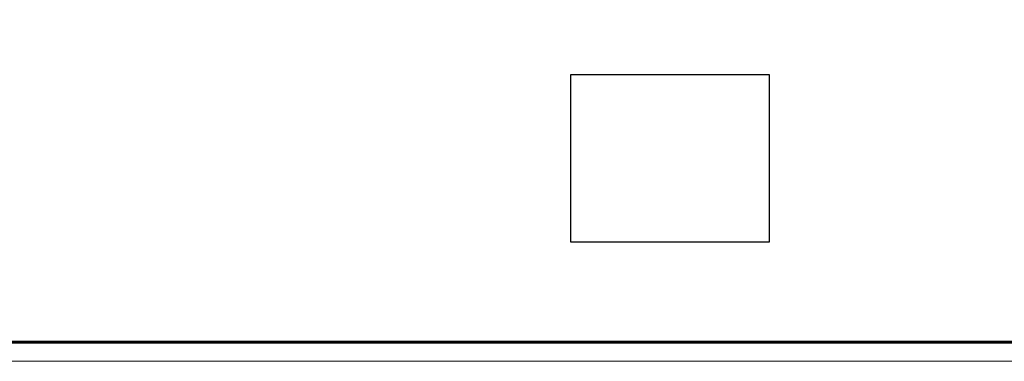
# Model space of a CAD drawing. Header units: millimetres. Extents: x 0 to 1680, y 0 to 297.
# Tile 7 of 12: x 569 to 825, y 0 to 89. Entities that reach past the tile are written whole.
import ezdxf

# ---------------------------------------------------------------- set-up
doc = ezdxf.new("R2010")
doc.units = ezdxf.units.MM
doc.linetypes.add('K5LT_BASIC', pattern=[0])
doc.linetypes.add('K5LT_THIN', pattern=[0])
doc.layers.add('Системный слой (1)', color=7, linetype='Continuous', true_color=0x909090)
picture_1 = doc.add_image_def('image1.png', size_in_pixel=(195, 165))

# ---------------------------------------------------------------- blocks, each defined once
blk = doc.blocks.new('U274')
at = {"color": 5, "linetype": 'K5LT_BASIC', "lineweight": 60, "true_color": 0x0000ff}
blk.add_line((835, 5), (440, 5), dxfattribs=at)
at = {"color": 7, "linetype": 'K5LT_THIN', "lineweight": 18}
blk.add_line((840, 0), (420, 0), dxfattribs=at)

msp = doc.modelspace()

# ---------------------------------------------------------------- block references
msp.add_blockref('U274', (0, 0))

# ---------------------------------------------------------------- pictures from other files: only their frames are drawn
at = {"layer": 'Системный слой (1)'}
image = msp.add_image(picture_1, insert=(712.21, 31.01), size_in_units=(51.59, 43.66), dxfattribs=at)
image.dxf.flags = 15

doc.saveas('drawing.dxf')
